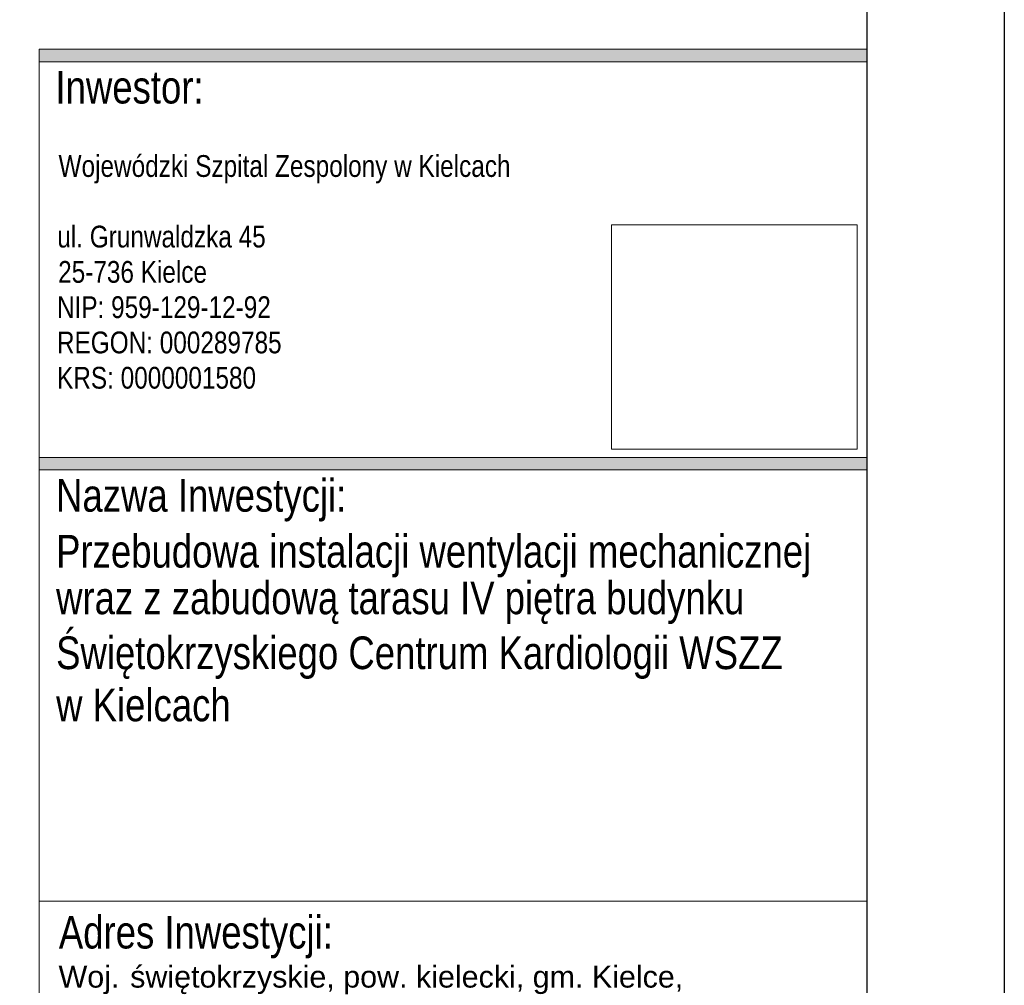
# Model space of a CAD drawing. Header units: millimetres. Extents: x -165365 to -33565, y 7406 to 103342.
# Tile 245 of 256: x -55932 to -48927, y 14280 to 21154. Entities that reach past the tile are written whole.
import ezdxf

# ---------------------------------------------------------------- set-up
doc = ezdxf.new("R2010")
doc.units = ezdxf.units.MM
doc.header["$MEASUREMENT"] = 0
doc.layers.add('! IS Tabelka', color=7, linetype='Continuous')
doc.layers.add('ELEK OPIS', color=140, linetype='Continuous')
for name, color, linetype, lineweight in [('G-ANNO-TTLB', 7, 'Continuous', 9), ('G-IMPT', 8, 'Continuous', 9), ('L_tabelka czarne', 7, 'Continuous', 15)]:
    doc.layers.add(name, color=color, linetype=linetype, lineweight=lineweight)
doc.styles.add('Arial_12', font='arial.ttf', dxfattribs={"width": 0.8, "height": 5.5})
doc.styles.add('Arial_19', font='arial.ttf', dxfattribs={"height": 8})
picture_1 = doc.add_image_def('image1.jpg', size_in_pixel=(900, 823))

# ---------------------------------------------------------------- blocks, each defined once
blk = doc.blocks.new('erer')
at = {"layer": 'G-IMPT'}
for points in [[(-0.228, 125.085), (-0.228, 124.188), (-59.132, 124.188), (-59.132, 125.085)], [(-0.228, 96.028), (-0.228, 95.131), (-59.132, 95.131), (-59.132, 96.028)]]:
    blk.add_hatch(color=256, dxfattribs=at).paths.add_polyline_path(points)
at = {"layer": 'G-ANNO-TTLB'}
for p, q in [((-59.132, 125.085), (-59.132, 124.188)), ((-59.132, 96.028), (-0.228, 96.028)), ((-59.132, 96.028), (-59.132, 95.131))]:
    blk.add_line(p, q, dxfattribs=at)
at = {"layer": 'L_tabelka czarne'}
for p, q in [((-0.228, 125.085), (-59.132, 125.085)), ((-59.132, 124.188), (-0.228, 124.188)), ((-0.228, 96.028), (-59.132, 96.028)), ((-59.132, 95.131), (-0.228, 95.131))]:
    blk.add_line(p, q, dxfattribs=at)
at = {"layer": 'L_tabelka czarne', "color": 0, "ltscale": 0.25}
for points in [[(-59.132, -0.147), (-59.132, 125.085)], [(-0.228, -0.147), (-0.228, 125.085)]]:
    blk.add_lwpolyline(points, dxfattribs=at)
at = {"layer": 'L_tabelka czarne'}
blk.add_lwpolyline([(-0.228, 64.426), (-59.132, 64.426)], dxfattribs=at)
at = {"layer": 'G-ANNO-TTLB', "width": 0.8}
for s, height, style, p in [('Inwestor:', 2.3251, 'Arial_12', (-57.963, 121.218)), ('Wojewódzki Szpital Zespolony w Kielcach', 1.55009, 'Arial_19', (-57.742, 115.993)), ('ul. Grunwaldzka 45', 1.55009, 'Arial_19', (-57.831, 110.969)), ('25-736 Kielce', 1.55009, 'Arial_19', (-57.771, 108.457)), ('NIP: 959-129-12-92', 1.55009, 'Arial_19', (-57.853, 105.945)), ('REGON: 000289785', 1.55009, 'Arial_19', (-57.857, 103.433)), ('KRS: 0000001580', 1.55009, 'Arial_19', (-57.848, 100.921)), ('Nazwa Inwestycji:', 2.32514, 'Arial_12', (-57.919, 92.161)), ('Przebudowa instalacji wentylacji mechanicznej ', 2.32514, 'Arial_12', (-57.916, 88.184)), ('wraz z zabudową tarasu IV piętra budynku ', 2.32514, 'Arial_12', (-57.916, 84.863)), ('Świętokrzyskiego Centrum Kardiologii WSZZ ', 2.32514, 'Arial_12', (-57.916, 80.954)), ('w Kielcach', 2.3251, 'Arial_12', (-57.916, 77.242)), ('Adres Inwestycji:', 2.32514, 'Arial_12', (-57.721, 61.066))]:
    blk.add_text(s, height=height, dxfattribs=dict(at, style=style)).set_placement(p)
at = {"layer": 'G-ANNO-TTLB', "style": 'Arial_19'}
for s, height, p in [('Woj.', 1.5501, (-57.742, 58.283)), ('świętokrzyskie, pow. kielecki, gm. Kielce,', 1.55009, (-52.647, 58.283))]:
    blk.add_text(s, height=height, dxfattribs=at).set_placement(p)
at = {"layer": 'G-ANNO-TTLB'}
image = blk.add_image(picture_1, insert=(-18.395, 96.604), size_in_units=(17.48, 15.984), dxfattribs=at)
image.dxf.flags = 7

msp = doc.modelspace()

# ---------------------------------------------------------------- linework, layer by layer
msp.add_lwpolyline([(-158927.32625, 7406.40762), (-158927.32625, 49406.40762), (-48927.32625, 49406.40762), (-48927.32625, 7406.40762)], close=True)
at = {"layer": 'ELEK OPIS'}
msp.add_lwpolyline([(-157104.5, 8421.15164), (-157104.5, 48421.15164), (-49904.5, 48421.15164), (-49904.5, 8421.15164)], close=True, dxfattribs=at)

# ---------------------------------------------------------------- block references
at = {"layer": '! IS Tabelka', "linetype": 'Continuous', "lineweight": 25, "xscale": 100, "yscale": 100, "zscale": 100}
msp.add_blockref('erer', (-49881.67375, 8435.89566), dxfattribs=at)

doc.saveas('drawing.dxf')
